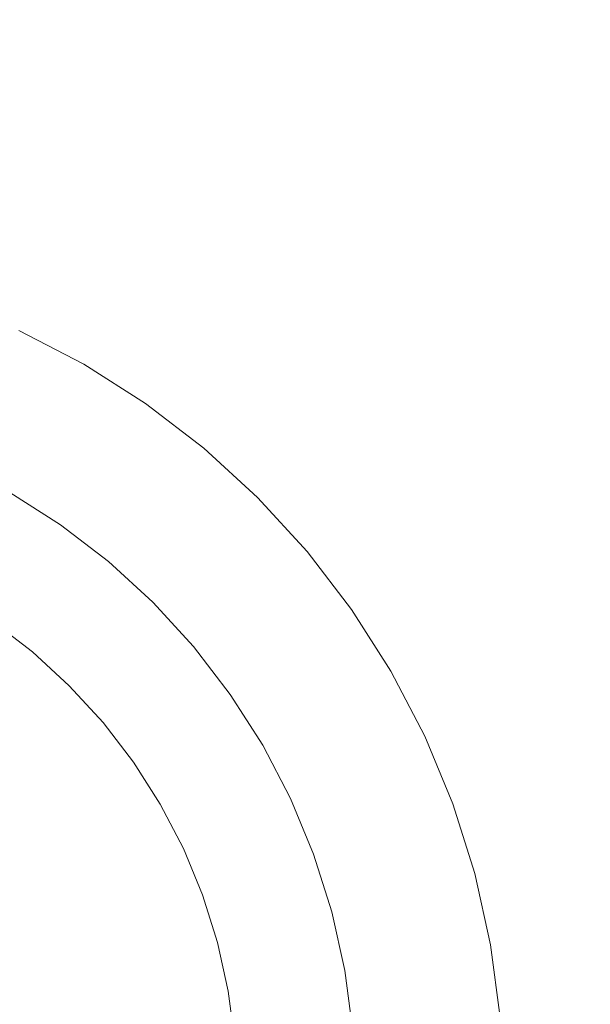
# Model space of a CAD drawing. Header units: millimetres. Extents: x -148 to 148, y -92 to 92.
# Tile 10 of 49: x -84 to -75, y -63 to -46. Entities that reach past the tile are written whole.
import ezdxf

# ---------------------------------------------------------------- set-up
doc = ezdxf.new("R2010")
doc.units = ezdxf.units.MM
doc.header["$LTSCALE"] = 25.4
doc.layers.add('Lighting-Moving Light', color=7, linetype='Continuous', lineweight=5, true_color=0x000000)

# ---------------------------------------------------------------- blocks, each defined once
blk = doc.blocks.new('Group-1')
at = {"layer": 'Lighting-Moving Light', "color": 7, "linetype": 'Continuous', "lineweight": 5, "transparency": 33554687}
for points in [[(-1905.589, -1205.846, -16.5), (-2119.658, -1205.846, -16.5), (-2119.658, -1379.915, -16.5), (-1905.589, -1379.915, -16.5)], [(-2116.123, -1209.38, -108.466), (-1909.124, -1209.38, -108.466), (-1909.124, -1376.38, -108.466), (-2116.123, -1376.38, -108.466)]]:
    blk.add_3dface(points, dxfattribs=at)
for points, invisible_edges in [([(-2096.707, -1344.192, -16.465), (-2095.623, -1344.756, -16.465), (-2094.593, -1345.412, -16.465), (-2102.623, -1356.88, -16.465)], 12), ([(-2095.623, -1344.756, -16.465), (-2096.707, -1344.192, -16.465), (-2097.751, -1346.432, -1.637), (-2096.859, -1346.896, -1.637)], 10), ([(-2094.593, -1345.412, -16.465), (-2095.623, -1344.756, -16.465), (-2096.859, -1346.896, -1.637), (-2096.011, -1347.437, -1.637)], 10), ([(-2094.593, -1345.412, -16.465), (-2093.624, -1346.156, -16.465), (-2092.724, -1346.981, -16.465), (-2102.623, -1356.88, -16.465)], 12), ([(-2093.624, -1346.156, -16.465), (-2094.593, -1345.412, -16.465), (-2096.011, -1347.437, -1.637), (-2095.213, -1348.049, -1.637)], 10), ([(-2092.724, -1346.981, -16.465), (-2093.624, -1346.156, -16.465), (-2095.213, -1348.049, -1.637), (-2094.472, -1348.728, -1.637)], 10), ([(-2092.724, -1346.981, -16.465), (-2091.899, -1347.881, -16.465), (-2091.155, -1348.85, -16.465), (-2102.623, -1356.88, -16.465)], 12), ([(-2096.966, -1347.081, -1.014), (-2096.134, -1347.612, -1.014), (-2096.092, -1347.552, -1.162), (-2096.93, -1347.019, -1.162)], 15), ([(-2096.93, -1347.019, -1.162), (-2096.092, -1347.552, -1.162), (-2096.057, -1347.503, -1.316), (-2096.9, -1346.967, -1.316)], 15), ([(-2096.9, -1346.967, -1.316), (-2096.057, -1347.503, -1.316), (-2096.03, -1347.465, -1.475), (-2096.876, -1346.926, -1.475)], 15), ([(-2096.876, -1346.926, -1.475), (-2096.03, -1347.465, -1.475), (-2096.011, -1347.437, -1.637), (-2096.859, -1346.896, -1.637)], 11), ([(-2091.899, -1347.881, -16.465), (-2092.724, -1346.981, -16.465), (-2094.472, -1348.728, -1.637), (-2093.792, -1349.47, -1.637)], 10), ([(-2097.056, -1347.238, -0.737), (-2096.237, -1347.76, -0.737), (-2096.182, -1347.681, -0.872), (-2097.008, -1347.155, -0.872)], 15), ([(-2097.008, -1347.155, -0.872), (-2096.182, -1347.681, -0.872), (-2096.134, -1347.612, -1.014), (-2096.966, -1347.081, -1.014)], 15), ([(-2097.168, -1347.432, -0.494), (-2096.366, -1347.943, -0.494), (-2096.298, -1347.847, -0.611), (-2097.11, -1347.33, -0.611)], 15), ([(-2097.11, -1347.33, -0.611), (-2096.298, -1347.847, -0.611), (-2096.237, -1347.76, -0.737), (-2097.056, -1347.238, -0.737)], 15), ([(-2097.231, -1347.541, -0.387), (-2096.438, -1348.046, -0.387), (-2096.366, -1347.943, -0.494), (-2097.168, -1347.432, -0.494)], 15), ([(-2096.092, -1347.552, -1.162), (-2095.304, -1348.157, -1.162), (-2095.265, -1348.111, -1.316), (-2096.057, -1347.503, -1.316)], 15), ([(-2096.057, -1347.503, -1.316), (-2095.265, -1348.111, -1.316), (-2095.235, -1348.075, -1.475), (-2096.03, -1347.465, -1.475)], 15), ([(-2096.03, -1347.465, -1.475), (-2095.235, -1348.075, -1.475), (-2095.213, -1348.049, -1.637), (-2096.011, -1347.437, -1.637)], 11), ([(-2097.37, -1347.78, -0.206), (-2096.596, -1348.273, -0.206), (-2096.515, -1348.157, -0.291), (-2097.299, -1347.657, -0.291)], 15), ([(-2097.299, -1347.657, -0.291), (-2096.515, -1348.157, -0.291), (-2096.438, -1348.046, -0.387), (-2097.231, -1347.541, -0.387)], 15), ([(-2096.237, -1347.76, -0.737), (-2095.467, -1348.351, -0.737), (-2095.405, -1348.278, -0.872), (-2096.182, -1347.681, -0.872)], 15), ([(-2096.182, -1347.681, -0.872), (-2095.405, -1348.278, -0.872), (-2095.35, -1348.213, -1.014), (-2096.134, -1347.612, -1.014)], 15), ([(-2096.134, -1347.612, -1.014), (-2095.35, -1348.213, -1.014), (-2095.304, -1348.157, -1.162), (-2096.092, -1347.552, -1.162)], 15), ([(-2097.444, -1347.909, -0.134), (-2096.682, -1348.395, -0.134), (-2096.596, -1348.273, -0.206), (-2097.37, -1347.78, -0.206)], 15), ([(-2096.366, -1347.943, -0.494), (-2095.61, -1348.522, -0.494), (-2095.535, -1348.433, -0.611), (-2096.298, -1347.847, -0.611)], 15), ([(-2096.298, -1347.847, -0.611), (-2095.535, -1348.433, -0.611), (-2095.467, -1348.351, -0.737), (-2096.237, -1347.76, -0.737)], 15), ([(-2097.521, -1348.042, -0.074), (-2096.77, -1348.521, -0.074), (-2096.682, -1348.395, -0.134), (-2097.444, -1347.909, -0.134)], 15), ([(-2096.438, -1348.046, -0.387), (-2095.691, -1348.619, -0.387), (-2095.61, -1348.522, -0.494), (-2096.366, -1347.943, -0.494)], 15), ([(-2091.155, -1348.85, -16.465), (-2091.899, -1347.881, -16.465), (-2093.792, -1349.47, -1.637), (-2093.18, -1350.268, -1.637)], 10), ([(-2096.596, -1348.273, -0.206), (-2095.869, -1348.831, -0.206), (-2095.778, -1348.722, -0.291), (-2096.515, -1348.157, -0.291)], 15), ([(-2096.515, -1348.157, -0.291), (-2095.778, -1348.722, -0.291), (-2095.691, -1348.619, -0.387), (-2096.438, -1348.046, -0.387)], 15), ([(-2095.35, -1348.213, -1.014), (-2094.623, -1348.88, -1.014), (-2094.571, -1348.828, -1.162), (-2095.304, -1348.157, -1.162)], 15), ([(-2095.304, -1348.157, -1.162), (-2094.571, -1348.828, -1.162), (-2094.529, -1348.786, -1.316), (-2095.265, -1348.111, -1.316)], 15), ([(-2095.265, -1348.111, -1.316), (-2094.529, -1348.786, -1.316), (-2094.496, -1348.752, -1.475), (-2095.235, -1348.075, -1.475)], 15), ([(-2095.235, -1348.075, -1.475), (-2094.496, -1348.752, -1.475), (-2094.472, -1348.728, -1.637), (-2095.213, -1348.049, -1.637)], 11), ([(-2096.682, -1348.395, -0.134), (-2095.965, -1348.945, -0.134), (-2095.869, -1348.831, -0.206), (-2096.596, -1348.273, -0.206)], 15), ([(-2095.467, -1348.351, -0.737), (-2094.75, -1349.007, -0.737), (-2094.683, -1348.939, -0.872), (-2095.405, -1348.278, -0.872)], 15), ([(-2095.405, -1348.278, -0.872), (-2094.683, -1348.939, -0.872), (-2094.623, -1348.88, -1.014), (-2095.35, -1348.213, -1.014)], 15), ([(-2096.77, -1348.521, -0.074), (-2096.064, -1349.063, -0.074), (-2095.965, -1348.945, -0.134), (-2096.682, -1348.395, -0.134)], 15), ([(-2095.61, -1348.522, -0.494), (-2094.909, -1349.165, -0.494), (-2094.826, -1349.083, -0.611), (-2095.535, -1348.433, -0.611)], 15), ([(-2095.535, -1348.433, -0.611), (-2094.826, -1349.083, -0.611), (-2094.75, -1349.007, -0.737), (-2095.467, -1348.351, -0.737)], 15), ([(-2096.954, -1348.783, 0.007), (-2096.27, -1349.308, 0.007), (-2096.166, -1349.184, -0.027), (-2096.861, -1348.651, -0.027)], 15), ([(-2096.861, -1348.651, -0.027), (-2096.166, -1349.184, -0.027), (-2096.064, -1349.063, -0.074), (-2096.77, -1348.521, -0.074)], 15), ([(-2095.778, -1348.722, -0.291), (-2095.093, -1349.35, -0.291), (-2094.998, -1349.255, -0.387), (-2095.691, -1348.619, -0.387)], 15), ([(-2095.691, -1348.619, -0.387), (-2094.998, -1349.255, -0.387), (-2094.909, -1349.165, -0.494), (-2095.61, -1348.522, -0.494)], 15), ([(-2097.048, -1348.917, 0.028), (-2096.375, -1349.434, 0.028), (-2096.27, -1349.308, 0.007), (-2096.954, -1348.783, 0.007)], 15), ([(-2095.965, -1348.945, -0.134), (-2095.298, -1349.555, -0.134), (-2095.193, -1349.45, -0.206), (-2095.869, -1348.831, -0.206)], 15), ([(-2095.869, -1348.831, -0.206), (-2095.193, -1349.45, -0.206), (-2095.093, -1349.35, -0.291), (-2095.778, -1348.722, -0.291)], 15), ([(-2094.623, -1348.88, -1.014), (-2093.956, -1349.607, -1.014), (-2093.9, -1349.561, -1.162), (-2094.571, -1348.828, -1.162)], 15), ([(-2094.571, -1348.828, -1.162), (-2093.9, -1349.561, -1.162), (-2093.854, -1349.522, -1.316), (-2094.529, -1348.786, -1.316)], 15), ([(-2094.529, -1348.786, -1.316), (-2093.854, -1349.522, -1.316), (-2093.818, -1349.492, -1.475), (-2094.496, -1348.752, -1.475)], 15), ([(-2094.496, -1348.752, -1.475), (-2093.818, -1349.492, -1.475), (-2093.792, -1349.47, -1.637), (-2094.472, -1348.728, -1.637)], 11), ([(-2091.155, -1348.85, -16.465), (-2090.499, -1349.88, -16.465), (-2089.935, -1350.964, -16.465), (-2102.623, -1356.88, -16.465)], 12), ([(-2097.143, -1349.053, 0.035), (-2096.481, -1349.56, 0.035), (-2096.375, -1349.434, 0.028), (-2097.048, -1348.917, 0.028)], 14), ([(-2096.064, -1349.063, -0.074), (-2095.407, -1349.664, -0.074), (-2095.298, -1349.555, -0.134), (-2095.965, -1348.945, -0.134)], 15), ([(-2094.75, -1349.007, -0.737), (-2094.094, -1349.723, -0.737), (-2094.021, -1349.662, -0.872), (-2094.683, -1348.939, -0.872)], 15), ([(-2094.683, -1348.939, -0.872), (-2094.021, -1349.662, -0.872), (-2093.956, -1349.607, -1.014), (-2094.623, -1348.88, -1.014)], 15), ([(-2090.499, -1349.88, -16.465), (-2091.155, -1348.85, -16.465), (-2093.18, -1350.268, -1.637), (-2092.639, -1351.116, -1.637)], 10), ([(-2095.867, -1350.123, 0.035), (-2096.481, -1349.56, 0.035), (-2097.143, -1349.053, 0.035), (-2102.623, -1356.88, 0.035)], 12), ([(-2096.166, -1349.184, -0.027), (-2095.519, -1349.776, -0.027), (-2095.407, -1349.664, -0.074), (-2096.064, -1349.063, -0.074)], 15), ([(-2094.909, -1349.165, -0.494), (-2094.266, -1349.867, -0.494), (-2094.176, -1349.792, -0.611), (-2094.826, -1349.083, -0.611)], 15), ([(-2094.826, -1349.083, -0.611), (-2094.176, -1349.792, -0.611), (-2094.094, -1349.723, -0.737), (-2094.75, -1349.007, -0.737)], 15), ([(-2096.375, -1349.434, 0.028), (-2095.75, -1350.007, 0.028), (-2095.634, -1349.891, 0.007), (-2096.27, -1349.308, 0.007)], 15), ([(-2096.27, -1349.308, 0.007), (-2095.634, -1349.891, 0.007), (-2095.519, -1349.776, -0.027), (-2096.166, -1349.184, -0.027)], 15), ([(-2095.093, -1349.35, -0.291), (-2094.465, -1350.035, -0.291), (-2094.362, -1349.948, -0.387), (-2094.998, -1349.255, -0.387)], 15), ([(-2094.998, -1349.255, -0.387), (-2094.362, -1349.948, -0.387), (-2094.266, -1349.867, -0.494), (-2094.909, -1349.165, -0.494)], 15), ([(-2096.481, -1349.56, 0.035), (-2095.867, -1350.123, 0.035), (-2095.75, -1350.007, 0.028), (-2096.375, -1349.434, 0.028)], 14), ([(-2095.298, -1349.555, -0.134), (-2094.688, -1350.222, -0.134), (-2094.574, -1350.126, -0.206), (-2095.193, -1349.45, -0.206)], 15), ([(-2095.193, -1349.45, -0.206), (-2094.574, -1350.126, -0.206), (-2094.465, -1350.035, -0.291), (-2095.093, -1349.35, -0.291)], 15), ([(-2093.818, -1349.492, -1.475), (-2093.208, -1350.287, -1.475), (-2093.18, -1350.268, -1.637), (-2093.792, -1349.47, -1.637)], 11), ([(-2095.407, -1349.664, -0.074), (-2094.806, -1350.321, -0.074), (-2094.688, -1350.222, -0.134), (-2095.298, -1349.555, -0.134)], 15), ([(-2094.021, -1349.662, -0.872), (-2093.424, -1350.439, -0.872), (-2093.355, -1350.39, -1.014), (-2093.956, -1349.607, -1.014)], 15), ([(-2093.956, -1349.607, -1.014), (-2093.355, -1350.39, -1.014), (-2093.295, -1350.349, -1.162), (-2093.9, -1349.561, -1.162)], 15), ([(-2093.9, -1349.561, -1.162), (-2093.295, -1350.349, -1.162), (-2093.246, -1350.314, -1.316), (-2093.854, -1349.522, -1.316)], 15), ([(-2093.854, -1349.522, -1.316), (-2093.246, -1350.314, -1.316), (-2093.208, -1350.287, -1.475), (-2093.818, -1349.492, -1.475)], 15), ([(-2095.634, -1349.891, 0.007), (-2095.051, -1350.526, 0.007), (-2094.927, -1350.422, -0.027), (-2095.519, -1349.776, -0.027)], 15), ([(-2095.519, -1349.776, -0.027), (-2094.927, -1350.422, -0.027), (-2094.806, -1350.321, -0.074), (-2095.407, -1349.664, -0.074)], 15), ([(-2094.266, -1349.867, -0.494), (-2093.686, -1350.622, -0.494), (-2093.59, -1350.555, -0.611), (-2094.176, -1349.792, -0.611)], 15), ([(-2094.176, -1349.792, -0.611), (-2093.59, -1350.555, -0.611), (-2093.503, -1350.494, -0.737), (-2094.094, -1349.723, -0.737)], 15), ([(-2094.094, -1349.723, -0.737), (-2093.503, -1350.494, -0.737), (-2093.424, -1350.439, -0.872), (-2094.021, -1349.662, -0.872)], 15), ([(-2095.75, -1350.007, 0.028), (-2095.177, -1350.632, 0.028), (-2095.051, -1350.526, 0.007), (-2095.634, -1349.891, 0.007)], 15), ([(-2094.465, -1350.035, -0.291), (-2093.9, -1350.772, -0.291), (-2093.789, -1350.695, -0.387), (-2094.362, -1349.948, -0.387)], 15), ([(-2094.362, -1349.948, -0.387), (-2093.789, -1350.695, -0.387), (-2093.686, -1350.622, -0.494), (-2094.266, -1349.867, -0.494)], 15), ([(-2089.935, -1350.964, -16.465), (-2090.499, -1349.88, -16.465), (-2092.639, -1351.116, -1.637), (-2092.175, -1352.008, -1.637)], 10), ([(-2094.796, -1351.399, 0.035), (-2095.303, -1350.738, 0.035), (-2095.867, -1350.123, 0.035), (-2102.623, -1356.88, 0.035)], 12), ([(-2095.867, -1350.123, 0.035), (-2095.303, -1350.738, 0.035), (-2095.177, -1350.632, 0.028), (-2095.75, -1350.007, 0.028)], 14), ([(-2094.688, -1350.222, -0.134), (-2094.138, -1350.939, -0.134), (-2094.016, -1350.853, -0.206), (-2094.574, -1350.126, -0.206)], 15), ([(-2094.574, -1350.126, -0.206), (-2094.016, -1350.853, -0.206), (-2093.9, -1350.772, -0.291), (-2094.465, -1350.035, -0.291)], 15), ([(-2094.806, -1350.321, -0.074), (-2094.264, -1351.027, -0.074), (-2094.138, -1350.939, -0.134), (-2094.688, -1350.222, -0.134)], 15), ([(-2093.246, -1350.314, -1.316), (-2092.71, -1351.157, -1.316), (-2092.669, -1351.133, -1.475), (-2093.208, -1350.287, -1.475)], 15), ([(-2093.208, -1350.287, -1.475), (-2092.669, -1351.133, -1.475), (-2092.639, -1351.116, -1.637), (-2093.18, -1350.268, -1.637)], 11), ([(-2095.051, -1350.526, 0.007), (-2094.526, -1351.211, 0.007), (-2094.394, -1351.118, -0.027), (-2094.927, -1350.422, -0.027)], 15), ([(-2094.927, -1350.422, -0.027), (-2094.394, -1351.118, -0.027), (-2094.264, -1351.027, -0.074), (-2094.806, -1350.321, -0.074)], 15), ([(-2093.503, -1350.494, -0.737), (-2092.981, -1351.313, -0.737), (-2092.898, -1351.265, -0.872), (-2093.424, -1350.439, -0.872)], 15), ([(-2093.424, -1350.439, -0.872), (-2092.898, -1351.265, -0.872), (-2092.825, -1351.223, -1.014), (-2093.355, -1350.39, -1.014)], 15), ([(-2093.355, -1350.39, -1.014), (-2092.825, -1351.223, -1.014), (-2092.762, -1351.187, -1.162), (-2093.295, -1350.349, -1.162)], 15), ([(-2093.295, -1350.349, -1.162), (-2092.762, -1351.187, -1.162), (-2092.71, -1351.157, -1.316), (-2093.246, -1350.314, -1.316)], 15), ([(-2095.303, -1350.738, 0.035), (-2094.796, -1351.399, 0.035), (-2094.661, -1351.305, 0.028), (-2095.177, -1350.632, 0.028)], 14), ([(-2095.177, -1350.632, 0.028), (-2094.661, -1351.305, 0.028), (-2094.526, -1351.211, 0.007), (-2095.051, -1350.526, 0.007)], 15), ([(-2093.789, -1350.695, -0.387), (-2093.284, -1351.488, -0.387), (-2093.175, -1351.425, -0.494), (-2093.686, -1350.622, -0.494)], 15), ([(-2093.686, -1350.622, -0.494), (-2093.175, -1351.425, -0.494), (-2093.074, -1351.367, -0.611), (-2093.59, -1350.555, -0.611)], 15), ([(-2093.59, -1350.555, -0.611), (-2093.074, -1351.367, -0.611), (-2092.981, -1351.313, -0.737), (-2093.503, -1350.494, -0.737)], 15), ([(-2094.016, -1350.853, -0.206), (-2093.523, -1351.626, -0.206), (-2093.401, -1351.555, -0.291), (-2093.9, -1350.772, -0.291)], 15), ([(-2093.9, -1350.772, -0.291), (-2093.401, -1351.555, -0.291), (-2093.284, -1351.488, -0.387), (-2093.789, -1350.695, -0.387)], 15), ([(-2089.935, -1350.964, -16.465), (-2089.468, -1352.092, -16.465), (-2089.101, -1353.257, -16.465), (-2102.623, -1356.88, -16.465)], 12), ([(-2094.264, -1351.027, -0.074), (-2093.785, -1351.778, -0.074), (-2093.652, -1351.701, -0.134), (-2094.138, -1350.939, -0.134)], 15), ([(-2094.138, -1350.939, -0.134), (-2093.652, -1351.701, -0.134), (-2093.523, -1351.626, -0.206), (-2094.016, -1350.853, -0.206)], 15), ([(-2089.468, -1352.092, -16.465), (-2089.935, -1350.964, -16.465), (-2092.175, -1352.008, -1.637), (-2091.79, -1352.937, -1.637)], 10), ([(-2094.526, -1351.211, 0.007), (-2094.063, -1351.938, 0.007), (-2093.923, -1351.857, -0.027), (-2094.394, -1351.118, -0.027)], 15), ([(-2094.394, -1351.118, -0.027), (-2093.923, -1351.857, -0.027), (-2093.785, -1351.778, -0.074), (-2094.264, -1351.027, -0.074)], 15), ([(-2092.71, -1351.157, -1.316), (-2092.249, -1352.042, -1.316), (-2092.206, -1352.023, -1.475), (-2092.669, -1351.133, -1.475)], 15), ([(-2092.669, -1351.133, -1.475), (-2092.206, -1352.023, -1.475), (-2092.175, -1352.008, -1.637), (-2092.639, -1351.116, -1.637)], 11), ([(-2094.661, -1351.305, 0.028), (-2094.205, -1352.02, 0.028), (-2094.063, -1351.938, 0.007), (-2094.526, -1351.211, 0.007)], 15), ([(-2092.981, -1351.313, -0.737), (-2092.532, -1352.175, -0.737), (-2092.445, -1352.134, -0.872), (-2092.898, -1351.265, -0.872)], 15), ([(-2092.898, -1351.265, -0.872), (-2092.445, -1352.134, -0.872), (-2092.369, -1352.099, -1.014), (-2092.825, -1351.223, -1.014)], 15), ([(-2092.825, -1351.223, -1.014), (-2092.369, -1352.099, -1.014), (-2092.303, -1352.068, -1.162), (-2092.762, -1351.187, -1.162)], 15), ([(-2092.762, -1351.187, -1.162), (-2092.303, -1352.068, -1.162), (-2092.249, -1352.042, -1.316), (-2092.71, -1351.157, -1.316)], 15), ([(-2093.963, -1352.842, 0.035), (-2094.348, -1352.102, 0.035), (-2094.796, -1351.399, 0.035), (-2102.623, -1356.88, 0.035)], 12), ([(-2094.796, -1351.399, 0.035), (-2094.348, -1352.102, 0.035), (-2094.205, -1352.02, 0.028), (-2094.661, -1351.305, 0.028)], 14), ([(-2093.284, -1351.488, -0.387), (-2092.85, -1352.323, -0.387), (-2092.735, -1352.269, -0.494), (-2093.175, -1351.425, -0.494)], 15), ([(-2093.175, -1351.425, -0.494), (-2092.735, -1352.269, -0.494), (-2092.629, -1352.22, -0.611), (-2093.074, -1351.367, -0.611)], 15), ([(-2093.074, -1351.367, -0.611), (-2092.629, -1352.22, -0.611), (-2092.532, -1352.175, -0.737), (-2092.981, -1351.313, -0.737)], 15), ([(-2093.652, -1351.701, -0.134), (-2093.235, -1352.502, -0.134), (-2093.1, -1352.44, -0.206), (-2093.523, -1351.626, -0.206)], 15), ([(-2093.523, -1351.626, -0.206), (-2093.1, -1352.44, -0.206), (-2092.972, -1352.38, -0.291), (-2093.401, -1351.555, -0.291)], 15), ([(-2093.401, -1351.555, -0.291), (-2092.972, -1352.38, -0.291), (-2092.85, -1352.323, -0.387), (-2093.284, -1351.488, -0.387)], 15), ([(-2093.923, -1351.857, -0.027), (-2093.518, -1352.634, -0.027), (-2093.374, -1352.567, -0.074), (-2093.785, -1351.778, -0.074)], 15), ([(-2093.785, -1351.778, -0.074), (-2093.374, -1352.567, -0.074), (-2093.235, -1352.502, -0.134), (-2093.652, -1351.701, -0.134)], 15), ([(-2094.205, -1352.02, 0.028), (-2093.813, -1352.772, 0.028), (-2093.665, -1352.703, 0.007), (-2094.063, -1351.938, 0.007)], 15), ([(-2094.063, -1351.938, 0.007), (-2093.665, -1352.703, 0.007), (-2093.518, -1352.634, -0.027), (-2093.923, -1351.857, -0.027)], 15), ([(-2094.348, -1352.102, 0.035), (-2093.963, -1352.842, 0.035), (-2093.813, -1352.772, 0.028), (-2094.205, -1352.02, 0.028)], 14), ([(-2092.445, -1352.134, -0.872), (-2092.071, -1353.039, -0.872), (-2091.991, -1353.01, -1.014), (-2092.369, -1352.099, -1.014)], 15), ([(-2092.369, -1352.099, -1.014), (-2091.991, -1353.01, -1.014), (-2091.923, -1352.986, -1.162), (-2092.303, -1352.068, -1.162)], 15), ([(-2092.303, -1352.068, -1.162), (-2091.923, -1352.986, -1.162), (-2091.866, -1352.965, -1.316), (-2092.249, -1352.042, -1.316)], 15), ([(-2092.249, -1352.042, -1.316), (-2091.866, -1352.965, -1.316), (-2091.822, -1352.949, -1.475), (-2092.206, -1352.023, -1.475)], 15), ([(-2092.206, -1352.023, -1.475), (-2091.822, -1352.949, -1.475), (-2091.79, -1352.937, -1.637), (-2092.175, -1352.008, -1.637)], 11), ([(-2089.101, -1353.257, -16.465), (-2089.468, -1352.092, -16.465), (-2091.79, -1352.937, -1.637), (-2091.488, -1353.897, -1.637)], 10), ([(-2092.85, -1352.323, -0.387), (-2092.49, -1353.192, -0.387), (-2092.371, -1353.149, -0.494), (-2092.735, -1352.269, -0.494)], 15), ([(-2092.735, -1352.269, -0.494), (-2092.371, -1353.149, -0.494), (-2092.261, -1353.109, -0.611), (-2092.629, -1352.22, -0.611)], 15), ([(-2092.629, -1352.22, -0.611), (-2092.261, -1353.109, -0.611), (-2092.161, -1353.072, -0.737), (-2092.532, -1352.175, -0.737)], 15), ([(-2092.532, -1352.175, -0.737), (-2092.161, -1353.072, -0.737), (-2092.071, -1353.039, -0.872), (-2092.445, -1352.134, -0.872)], 15), ([(-2093.235, -1352.502, -0.134), (-2092.889, -1353.337, -0.134), (-2092.749, -1353.286, -0.206), (-2093.1, -1352.44, -0.206)], 15), ([(-2093.1, -1352.44, -0.206), (-2092.749, -1353.286, -0.206), (-2092.616, -1353.238, -0.291), (-2092.972, -1352.38, -0.291)], 15), ([(-2092.972, -1352.38, -0.291), (-2092.616, -1353.238, -0.291), (-2092.49, -1353.192, -0.387), (-2092.85, -1352.323, -0.387)], 15), ([(-2093.518, -1352.634, -0.027), (-2093.183, -1353.444, -0.027), (-2093.034, -1353.39, -0.074), (-2093.374, -1352.567, -0.074)], 15), ([(-2093.374, -1352.567, -0.074), (-2093.034, -1353.39, -0.074), (-2092.889, -1353.337, -0.134), (-2093.235, -1352.502, -0.134)], 15), ([(-2093.963, -1352.842, 0.035), (-2093.644, -1353.612, 0.035), (-2093.489, -1353.556, 0.028), (-2093.813, -1352.772, 0.028)], 14), ([(-2093.813, -1352.772, 0.028), (-2093.489, -1353.556, 0.028), (-2093.335, -1353.499, 0.007), (-2093.665, -1352.703, 0.007)], 15), ([(-2093.665, -1352.703, 0.007), (-2093.335, -1353.499, 0.007), (-2093.183, -1353.444, -0.027), (-2093.518, -1352.634, -0.027)], 15), ([(-2093.393, -1354.407, 0.035), (-2093.644, -1353.612, 0.035), (-2093.963, -1352.842, 0.035), (-2102.623, -1356.88, 0.035)], 12), ([(-2091.822, -1352.949, -1.475), (-2091.521, -1353.905, -1.475), (-2091.488, -1353.897, -1.637), (-2091.79, -1352.937, -1.637)], 11), ([(-2092.261, -1353.109, -0.611), (-2091.972, -1354.026, -0.611), (-2091.869, -1353.999, -0.737), (-2092.161, -1353.072, -0.737)], 15), ([(-2092.161, -1353.072, -0.737), (-2091.869, -1353.999, -0.737), (-2091.776, -1353.974, -0.872), (-2092.071, -1353.039, -0.872)], 15), ([(-2092.071, -1353.039, -0.872), (-2091.776, -1353.974, -0.872), (-2091.694, -1353.952, -1.014), (-2091.991, -1353.01, -1.014)], 15), ([(-2091.991, -1353.01, -1.014), (-2091.694, -1353.952, -1.014), (-2091.624, -1353.933, -1.162), (-2091.923, -1352.986, -1.162)], 15), ([(-2091.923, -1352.986, -1.162), (-2091.624, -1353.933, -1.162), (-2091.566, -1353.918, -1.316), (-2091.866, -1352.965, -1.316)], 15), ([(-2091.866, -1352.965, -1.316), (-2091.566, -1353.918, -1.316), (-2091.521, -1353.905, -1.475), (-2091.822, -1352.949, -1.475)], 15), ([(-2089.101, -1353.257, -16.465), (-2088.836, -1354.449, -16.465), (-2088.677, -1355.66, -16.465), (-2102.623, -1356.88, -16.465)], 12), ([(-2092.749, -1353.286, -0.206), (-2092.474, -1354.161, -0.206), (-2092.337, -1354.124, -0.291), (-2092.616, -1353.238, -0.291)], 15), ([(-2092.616, -1353.238, -0.291), (-2092.337, -1354.124, -0.291), (-2092.207, -1354.089, -0.387), (-2092.49, -1353.192, -0.387)], 15), ([(-2092.49, -1353.192, -0.387), (-2092.207, -1354.089, -0.387), (-2092.085, -1354.057, -0.494), (-2092.371, -1353.149, -0.494)], 15), ([(-2092.371, -1353.149, -0.494), (-2092.085, -1354.057, -0.494), (-2091.972, -1354.026, -0.611), (-2092.261, -1353.109, -0.611)], 15), ([(-2088.836, -1354.449, -16.465), (-2089.101, -1353.257, -16.465), (-2091.488, -1353.897, -1.637), (-2091.27, -1354.878, -1.637)], 10), ([(-2093.183, -1353.444, -0.027), (-2092.919, -1354.28, -0.027), (-2092.766, -1354.239, -0.074), (-2093.034, -1353.39, -0.074)], 15), ([(-2093.034, -1353.39, -0.074), (-2092.766, -1354.239, -0.074), (-2092.617, -1354.199, -0.134), (-2092.889, -1353.337, -0.134)], 15), ([(-2092.889, -1353.337, -0.134), (-2092.617, -1354.199, -0.134), (-2092.474, -1354.161, -0.206), (-2092.749, -1353.286, -0.206)], 15), ([(-2093.644, -1353.612, 0.035), (-2093.393, -1354.407, 0.035), (-2093.234, -1354.364, 0.028), (-2093.489, -1353.556, 0.028)], 14), ([(-2093.489, -1353.556, 0.028), (-2093.234, -1354.364, 0.028), (-2093.075, -1354.322, 0.007), (-2093.335, -1353.499, 0.007)], 15), ([(-2093.335, -1353.499, 0.007), (-2093.075, -1354.322, 0.007), (-2092.919, -1354.28, -0.027), (-2093.183, -1353.444, -0.027)], 15), ([(-2091.624, -1353.933, -1.162), (-2091.409, -1354.903, -1.162), (-2091.35, -1354.893, -1.316), (-2091.566, -1353.918, -1.316)], 15), ([(-2091.566, -1353.918, -1.316), (-2091.35, -1354.893, -1.316), (-2091.303, -1354.884, -1.475), (-2091.521, -1353.905, -1.475)], 15), ([(-2091.521, -1353.905, -1.475), (-2091.303, -1354.884, -1.475), (-2091.27, -1354.878, -1.637), (-2091.488, -1353.897, -1.637)], 11), ([(-2092.337, -1354.124, -0.291), (-2092.136, -1355.031, -0.291), (-2092.003, -1355.008, -0.387), (-2092.207, -1354.089, -0.387)], 15), ([(-2092.207, -1354.089, -0.387), (-2092.003, -1355.008, -0.387), (-2091.879, -1354.986, -0.494), (-2092.085, -1354.057, -0.494)], 15), ([(-2092.085, -1354.057, -0.494), (-2091.879, -1354.986, -0.494), (-2091.764, -1354.965, -0.611), (-2091.972, -1354.026, -0.611)], 15), ([(-2091.972, -1354.026, -0.611), (-2091.764, -1354.965, -0.611), (-2091.658, -1354.947, -0.737), (-2091.869, -1353.999, -0.737)], 15), ([(-2091.869, -1353.999, -0.737), (-2091.658, -1354.947, -0.737), (-2091.564, -1354.93, -0.872), (-2091.776, -1353.974, -0.872)], 15), ([(-2091.776, -1353.974, -0.872), (-2091.564, -1354.93, -0.872), (-2091.481, -1354.916, -1.014), (-2091.694, -1353.952, -1.014)], 15), ([(-2091.694, -1353.952, -1.014), (-2091.481, -1354.916, -1.014), (-2091.409, -1354.903, -1.162), (-2091.624, -1353.933, -1.162)], 15), ([(-2092.919, -1354.28, -0.027), (-2092.729, -1355.136, -0.027), (-2092.573, -1355.108, -0.074), (-2092.766, -1354.239, -0.074)], 15), ([(-2092.766, -1354.239, -0.074), (-2092.573, -1355.108, -0.074), (-2092.422, -1355.081, -0.134), (-2092.617, -1354.199, -0.134)], 15), ([(-2092.617, -1354.199, -0.134), (-2092.422, -1355.081, -0.134), (-2092.275, -1355.056, -0.206), (-2092.474, -1354.161, -0.206)], 15), ([(-2092.474, -1354.161, -0.206), (-2092.275, -1355.056, -0.206), (-2092.136, -1355.031, -0.291), (-2092.337, -1354.124, -0.291)], 15), ([(-2093.104, -1356.048, 0.035), (-2093.213, -1355.221, 0.035), (-2093.393, -1354.407, 0.035), (-2102.623, -1356.88, 0.035)], 12), ([(-2093.393, -1354.407, 0.035), (-2093.213, -1355.221, 0.035), (-2093.05, -1355.192, 0.028), (-2093.234, -1354.364, 0.028)], 14), ([(-2093.234, -1354.364, 0.028), (-2093.05, -1355.192, 0.028), (-2092.889, -1355.164, 0.007), (-2093.075, -1354.322, 0.007)], 15), ([(-2093.075, -1354.322, 0.007), (-2092.889, -1355.164, 0.007), (-2092.729, -1355.136, -0.027), (-2092.919, -1354.28, -0.027)], 15), ([(-2088.677, -1355.66, -16.465), (-2088.836, -1354.449, -16.465), (-2091.27, -1354.878, -1.637), (-2091.139, -1355.876, -1.637)], 10), ([(-2091.481, -1354.916, -1.014), (-2091.352, -1355.894, -1.014), (-2091.279, -1355.888, -1.162), (-2091.409, -1354.903, -1.162)], 15), ([(-2091.409, -1354.903, -1.162), (-2091.279, -1355.888, -1.162), (-2091.22, -1355.883, -1.316), (-2091.35, -1354.893, -1.316)], 15), ([(-2091.35, -1354.893, -1.316), (-2091.22, -1355.883, -1.316), (-2091.173, -1355.879, -1.475), (-2091.303, -1354.884, -1.475)], 15), ([(-2091.303, -1354.884, -1.475), (-2091.173, -1355.879, -1.475), (-2091.139, -1355.876, -1.637), (-2091.27, -1354.878, -1.637)], 11), ([(-2092.422, -1355.081, -0.134), (-2092.304, -1355.977, -0.134), (-2092.156, -1355.965, -0.206), (-2092.275, -1355.056, -0.206)], 15), ([(-2092.275, -1355.056, -0.206), (-2092.156, -1355.965, -0.206), (-2092.014, -1355.952, -0.291), (-2092.136, -1355.031, -0.291)], 15), ([(-2092.136, -1355.031, -0.291), (-2092.014, -1355.952, -0.291), (-2091.88, -1355.94, -0.387), (-2092.003, -1355.008, -0.387)], 15), ([(-2092.003, -1355.008, -0.387), (-2091.88, -1355.94, -0.387), (-2091.755, -1355.929, -0.494), (-2091.879, -1354.986, -0.494)], 15), ([(-2091.879, -1354.986, -0.494), (-2091.755, -1355.929, -0.494), (-2091.638, -1355.919, -0.611), (-2091.764, -1354.965, -0.611)], 15), ([(-2091.764, -1354.965, -0.611), (-2091.638, -1355.919, -0.611), (-2091.532, -1355.91, -0.737), (-2091.658, -1354.947, -0.737)], 15), ([(-2091.658, -1354.947, -0.737), (-2091.532, -1355.91, -0.737), (-2091.436, -1355.902, -0.872), (-2091.564, -1354.93, -0.872)], 15), ([(-2091.564, -1354.93, -0.872), (-2091.436, -1355.902, -0.872), (-2091.352, -1355.894, -1.014), (-2091.481, -1354.916, -1.014)], 15), ([(-2093.213, -1355.221, 0.035), (-2093.104, -1356.048, 0.035), (-2092.94, -1356.033, 0.028), (-2093.05, -1355.192, 0.028)], 14), ([(-2093.05, -1355.192, 0.028), (-2092.94, -1356.033, 0.028), (-2092.776, -1356.019, 0.007), (-2092.889, -1355.164, 0.007)], 15), ([(-2092.889, -1355.164, 0.007), (-2092.776, -1356.019, 0.007), (-2092.615, -1356.005, -0.027), (-2092.729, -1355.136, -0.027)], 15), ([(-2092.729, -1355.136, -0.027), (-2092.615, -1356.005, -0.027), (-2092.457, -1355.991, -0.074), (-2092.573, -1355.108, -0.074)], 15), ([(-2092.573, -1355.108, -0.074), (-2092.457, -1355.991, -0.074), (-2092.304, -1355.977, -0.134), (-2092.422, -1355.081, -0.134)], 15)]:
    blk.add_3dface(points, dxfattribs=dict(at, invisible_edges=invisible_edges))
at = {"layer": 'Lighting-Moving Light', "color": 0, "flags": 1}
for tag in ['Yoke', 'Weight', 'Weight', 'Wattage', '3D_Symbol_Name', 'Candlepower', 'Body', 'Model_Name', 'Beam_Angle', 'Field_Angle', 'Remarks', 'Beam_Angle_2', 'Field_Angle_2', 'Num_Channels', 'Frame_Size', 'Device_Type', 'FixtureID', 'Frame_Size', 'Base', 'Lens', 'Inst_Type', 'Lamp']:
    blk.add_attdef(tag, (-2481.594, 128.93), '', height=0.18, dxfattribs=at)

msp = doc.modelspace()

# ---------------------------------------------------------------- block references
at = {"layer": 'Lighting-Moving Light', "color": 7, "transparency": 33554687}
msp.add_blockref('Group-1', (2012.623, 1292.88), dxfattribs=at)

doc.saveas('drawing.dxf')
